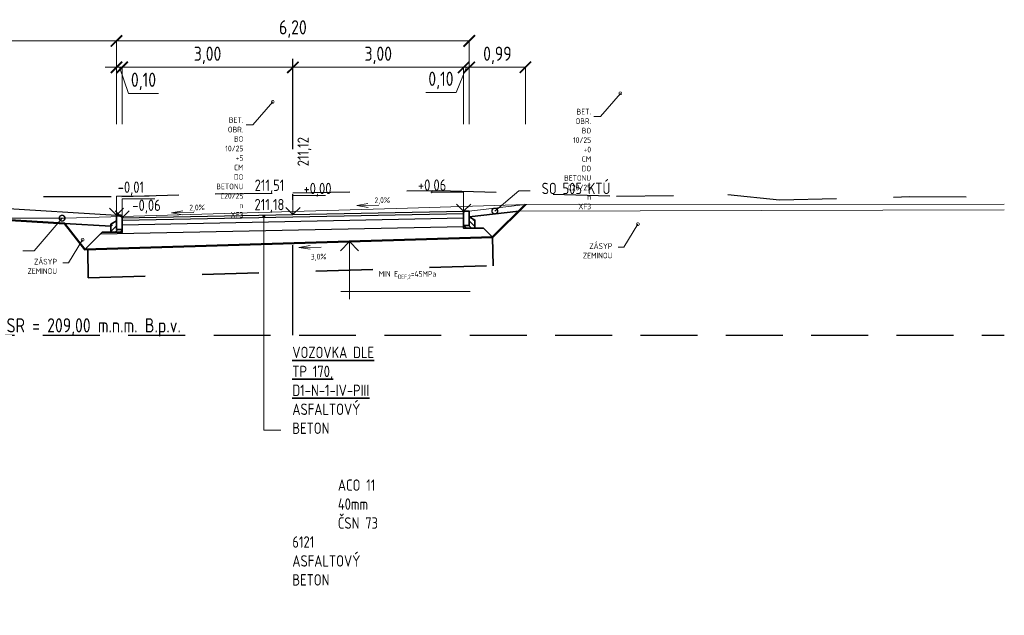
# Model space of a CAD drawing. Header units: metres. Extents: x 3405 to 3724, y 1602 to 1659.
# Tile 14 of 21: x 3473 to 3490, y 1647 to 1657. Entities that reach past the tile are written whole.
import ezdxf
from ezdxf import colors
from ezdxf.entities.mleader import LeaderData, LeaderLine
from ezdxf.enums import TextEntityAlignment as Align
from ezdxf.math import Vec2, Vec3

# ---------------------------------------------------------------- set-up
doc = ezdxf.new("R2010")
doc.units = ezdxf.units.M
doc.header["$LTSCALE"] = 0.5
for name, pattern in [('B_CARA_03', [3, 2, -1]), ('B_CARA_04', [4, 2, -2]), ('CONTINOUS', [0]), ('ČERCHOVANÁ2', [12.7, 6.35, -3.175, 0, -3.175])]:
    doc.linetypes.add(name, pattern=pattern)
doc.layers.add('RP_HTU', color=7, linetype='Continuous', lineweight=18, true_color=0x70ffff)
for name, color, linetype, lineweight in [('RP_kom_koty', 240, 'CONTINOUS', 18), ('RP_VZ_novy', 240, 'Continuous', 18), ('RP_VZ_novy_popis', 240, 'Continuous', 35), ('RP_VZ_novy_vymena_plane', 25, 'B_CARA_04', 35), ('RP_VZ_popis', 240, 'Continuous', 35), ('RP_VZ_stávající', 251, 'B_CARA_04', 25), ('Výška', 240, 'Continuous', 35)]:
    doc.layers.add(name, color=color, linetype=linetype, lineweight=lineweight)
doc.layers.add('RP_VZ_srovnavaci rovina', color=8, linetype='Continuous')
doc.styles.add('PM-Poznámka', font='isocpeur.ttf', dxfattribs={"width": 0.8})
doc.styles.add('PM_pozn', font='isocpeur.ttf', dxfattribs={"width": 0.8})
doc.styles.add('romans80', font='romans.shx', dxfattribs={"width": 0.8})
doc.dimstyles.new('PM_Poznámkový', dxfattribs={"dimscale": 0, "dimtxt": 2, "dimasz": 2, "dimexe": 0, "dimexo": 5, "dimgap": 0.6, "dimtad": 1, "dimzin": 1, "dimtxsty": 'PM-Poznámka', "dimblk": 'ARCHTICK', "dimcen": 2.5, "dimclrd": 256, "dimclre": 256, "dimclrt": 256, "dimadec": 6, "dimazin": 0, "dimtm": 1e-09, "dimtfac": 1, "dimtmove": 1, "dimatfit": 3, "dimldrblk": 'CLOSEDBLANK', "dimfxl": 10, "dimfxlon": 1, "dimtfill": 1, "dimlwd": 18, "dimlwe": 18, "dimarcsym": 0})

# ---------------------------------------------------------------- blocks, each defined once
blk = doc.blocks.new('BO06_10-25')
at = {"lineweight": 15}
h = blk.add_hatch(dxfattribs=at)
h.set_pattern_fill('ANSI35', color=256, scale=20, style=0)
h.set_pattern_definition([(45, (-200040.71, -129127.25), (-89.80256, 89.80256), []), (45, (-199950.9, -129127.25), (-89.80256, 89.80256), [158.75, -31.75, 0, -31.75])])
h.paths.add_polyline_path([(-100, -40), (-200, -98), (-200, -240), (0, -240), (0, -190), (-100, -190)])
at = {"lineweight": 35}
blk.add_lwpolyline([(-100, -190), (0, -190), (0, 40), (-20, 60), (-100, 60)], close=True, dxfattribs=at)
blk.add_lwpolyline([(0, -190), (0, -240), (-200, -240), (-200, -98), (-100, -40)], dxfattribs=at)
blk = doc.blocks.new('_DotSmall')
at = {"color": 0, "linetype": 'ByBlock', "const_width": 0.5}
blk.add_lwpolyline([(-0.0625, 0, 1), (0.0625, 0, 1)], format="xyb", close=True, dxfattribs=at)
blk = doc.blocks.new('_Dot')
at = {"color": 0, "linetype": 'ByBlock', "lineweight": -2}
blk.add_line((-0.5, 0), (-1, 0), dxfattribs=at)
at = {"color": 0, "linetype": 'ByBlock', "const_width": 0.5}
blk.add_lwpolyline([(-0.25, 0, 1), (0.25, 0, 1)], format="xyb", close=True, dxfattribs=at)
blk = doc.blocks.new('_ARCHTICK')
at = {"color": 0, "linetype": 'ByBlock', "const_width": 0.15}
blk.add_lwpolyline([(-0.5, -0.5), (0.5, 0.5)], dxfattribs=at)
blk = doc.blocks.new('*D76')
at = {"layer": 'Defpoints', "color": 0, "transparency": 16777216}
for p in [(3480.659, 1657.024), (3480.659, 1654.028), (3474.461, 1653.96)]:
    blk.add_point(p, dxfattribs=at)
at = {"layer": 'RP_kom_koty', "linetype": 'Continuous', "lineweight": 18, "transparency": 16777216}
for p, q in [((3474.461, 1656.024), (3474.461, 1657.024)), ((3474.461, 1657.024), (3480.659, 1657.024)), ((3480.659, 1656.024), (3480.659, 1657.024))]:
    blk.add_line(p, q, dxfattribs=at)
at = {"layer": 'RP_kom_koty', "lineweight": 18, "transparency": 16777216, "xscale": 0.2, "yscale": 0.2, "zscale": 0.2, "rotation": 180}
blk.add_blockref('_ARCHTICK', (3474.461, 1657.024), dxfattribs=at)
at = {"layer": 'RP_kom_koty', "lineweight": 18, "transparency": 16777216, "xscale": 0.2, "yscale": 0.2, "zscale": 0.2}
blk.add_blockref('_ARCHTICK', (3480.659, 1657.024), dxfattribs=at)
at = {"layer": 'RP_kom_koty', "lineweight": 50, "transparency": 16777216, "insert": (3477.56, 1657.234), "char_height": 0.25, "attachment_point": 5, "style": 'PM-Poznámka', "bg_fill": 3, "box_fill_scale": 1.1, "bg_fill_color": 256, "bg_fill_true_color": 13158600, "bg_fill_transparency": 0}
blk.add_mtext('6,20', dxfattribs=at)
blk = doc.blocks.new('_ClosedBlank')
at = {"color": 0, "linetype": 'ByBlock', "lineweight": -2}
for p, q in [((-1, 0.1667), (0, 0)), ((-1, 0.1667), (-1, -0.1667)), ((0, 0), (-1, -0.1667))]:
    blk.add_line(p, q, dxfattribs=at)
blk = doc.blocks.new('*D77')
at = {"layer": 'Defpoints', "color": 0, "transparency": 16777216}
for p in [(3481.646, 1656.56), (3481.646, 1654.147), (3480.659, 1654.028)]:
    blk.add_point(p, dxfattribs=at)
at = {"layer": 'RP_kom_koty', "linetype": 'Continuous', "lineweight": 18, "transparency": 16777216}
for p, q in [((3480.659, 1655.56), (3480.659, 1656.56)), ((3480.659, 1656.56), (3481.646, 1656.56)), ((3481.646, 1655.56), (3481.646, 1656.56))]:
    blk.add_line(p, q, dxfattribs=at)
at = {"layer": 'RP_kom_koty', "lineweight": 18, "transparency": 16777216, "xscale": 0.2, "yscale": 0.2, "zscale": 0.2, "rotation": 180}
blk.add_blockref('_ARCHTICK', (3480.659, 1656.56), dxfattribs=at)
at = {"layer": 'RP_kom_koty', "lineweight": 18, "transparency": 16777216, "xscale": 0.2, "yscale": 0.2, "zscale": 0.2}
blk.add_blockref('_ARCHTICK', (3481.646, 1656.56), dxfattribs=at)
at = {"layer": 'RP_kom_koty', "lineweight": 50, "transparency": 16777216, "insert": (3481.153, 1656.77), "char_height": 0.25, "attachment_point": 5, "style": 'PM-Poznámka', "bg_fill": 3, "box_fill_scale": 1.1, "bg_fill_color": 256, "bg_fill_true_color": 13158600, "bg_fill_transparency": 0}
blk.add_mtext('0,99', dxfattribs=at)
blk = doc.blocks.new('*D78')
at = {"layer": 'Defpoints', "color": 0, "transparency": 16777216}
for p in [(3477.56, 1656.56), (3477.56, 1653.97), (3474.561, 1653.91)]:
    blk.add_point(p, dxfattribs=at)
at = {"layer": 'RP_kom_koty', "linetype": 'Continuous', "lineweight": 18, "transparency": 16777216}
for p, q in [((3474.561, 1655.56), (3474.561, 1656.56)), ((3474.561, 1656.56), (3477.56, 1656.56)), ((3477.56, 1655.56), (3477.56, 1656.56))]:
    blk.add_line(p, q, dxfattribs=at)
at = {"layer": 'RP_kom_koty', "lineweight": 18, "transparency": 16777216, "xscale": 0.2, "yscale": 0.2, "zscale": 0.2, "rotation": 180}
blk.add_blockref('_ARCHTICK', (3474.561, 1656.56), dxfattribs=at)
at = {"layer": 'RP_kom_koty', "lineweight": 18, "transparency": 16777216, "xscale": 0.2, "yscale": 0.2, "zscale": 0.2}
blk.add_blockref('_ARCHTICK', (3477.56, 1656.56), dxfattribs=at)
at = {"layer": 'RP_kom_koty', "transparency": 16777216, "insert": (3476.061, 1656.77), "char_height": 0.25, "attachment_point": 5, "style": 'PM-Poznámka', "bg_fill": 3, "box_fill_scale": 1.1, "bg_fill_color": 256, "bg_fill_true_color": 13158600, "bg_fill_transparency": 0}
blk.add_mtext('3,00', dxfattribs=at)
blk = doc.blocks.new('*D79')
at = {"layer": 'Defpoints', "color": 0, "transparency": 16777216}
for p in [(3480.559, 1656.56), (3477.56, 1653.97), (3480.559, 1654.03)]:
    blk.add_point(p, dxfattribs=at)
at = {"layer": 'RP_kom_koty', "linetype": 'Continuous', "lineweight": 18, "transparency": 16777216}
for p, q in [((3477.56, 1655.56), (3477.56, 1656.56)), ((3477.56, 1656.56), (3480.559, 1656.56)), ((3480.559, 1655.56), (3480.559, 1656.56))]:
    blk.add_line(p, q, dxfattribs=at)
at = {"layer": 'RP_kom_koty', "lineweight": 18, "transparency": 16777216, "xscale": 0.2, "yscale": 0.2, "zscale": 0.2, "rotation": 180}
blk.add_blockref('_ARCHTICK', (3477.56, 1656.56), dxfattribs=at)
at = {"layer": 'RP_kom_koty', "lineweight": 18, "transparency": 16777216, "xscale": 0.2, "yscale": 0.2, "zscale": 0.2}
blk.add_blockref('_ARCHTICK', (3480.559, 1656.56), dxfattribs=at)
at = {"layer": 'RP_kom_koty', "lineweight": 50, "transparency": 16777216, "insert": (3479.06, 1656.77), "char_height": 0.25, "attachment_point": 5, "style": 'PM-Poznámka', "bg_fill": 3, "box_fill_scale": 1.1, "bg_fill_color": 256, "bg_fill_true_color": 13158600, "bg_fill_transparency": 0}
blk.add_mtext('3,00', dxfattribs=at)
blk = doc.blocks.new('Kota-hp')
at = {"lineweight": 18}
for p, q in [((0, 0), (0, 3.35)), ((0, 3.35), (5.74, 3.35))]:
    blk.add_line(p, q, dxfattribs=at)
blk.add_lwpolyline([(-1.25, 1.25), (0, 0), (1.25, 1.25)], dxfattribs=at)
at = {"layer": 'Výška', "lineweight": 50, "style": 'romans80', "width": 0.8}
blk.add_attdef('VYSKA', (1.86, 3.6), '', height=1, dxfattribs=at)
blk = doc.blocks.new('*D80')
at = {"layer": 'Defpoints', "color": 0, "transparency": 16777216}
for p in [(3474.461, 1657.024), (3465.561, 1654.497), (3474.461, 1653.91)]:
    blk.add_point(p, dxfattribs=at)
at = {"layer": 'RP_kom_koty', "linetype": 'Continuous', "lineweight": 18, "transparency": 16777216}
for p, q in [((3465.561, 1656.024), (3465.561, 1657.024)), ((3465.561, 1657.024), (3474.461, 1657.024)), ((3474.461, 1656.024), (3474.461, 1657.024))]:
    blk.add_line(p, q, dxfattribs=at)
at = {"layer": 'RP_kom_koty', "lineweight": 18, "transparency": 16777216, "xscale": 0.2, "yscale": 0.2, "zscale": 0.2, "rotation": 180}
blk.add_blockref('_ARCHTICK', (3465.561, 1657.024), dxfattribs=at)
at = {"layer": 'RP_kom_koty', "lineweight": 18, "transparency": 16777216, "xscale": 0.2, "yscale": 0.2, "zscale": 0.2}
blk.add_blockref('_ARCHTICK', (3474.461, 1657.024), dxfattribs=at)
at = {"layer": 'RP_kom_koty', "lineweight": 50, "transparency": 16777216, "insert": (3470.011, 1657.234), "char_height": 0.25, "attachment_point": 5, "style": 'PM-Poznámka', "bg_fill": 3, "box_fill_scale": 1.1, "bg_fill_color": 256, "bg_fill_true_color": 13158600, "bg_fill_transparency": 0}
blk.add_mtext('8,90', dxfattribs=at)
blk = doc.blocks.new('*D68')
at = {"layer": 'Defpoints', "color": 0, "transparency": 16777216}
for p in [(3474.461, 1653.96), (3474.561, 1653.91)]:
    blk.add_point(p, dxfattribs=at)
at = {"layer": 'RP_kom_koty', "linetype": 'Continuous', "lineweight": 18, "transparency": 16777216}
for p, q in [((3474.461, 1656.56), (3474.261, 1656.56)), ((3474.461, 1655.56), (3474.461, 1656.56)), ((3474.511, 1656.56), (3474.67, 1656.102)), ((3474.561, 1655.56), (3474.561, 1656.56)), ((3474.561, 1656.56), (3474.761, 1656.56)), ((3474.67, 1656.102), (3475.2, 1656.102))]:
    blk.add_line(p, q, dxfattribs=at)
at = {"layer": 'RP_kom_koty', "transparency": 16777216, "insert": (3474.935, 1656.312), "char_height": 0.25, "attachment_point": 5, "style": 'PM-Poznámka', "bg_fill": 3, "box_fill_scale": 1.1, "bg_fill_color": 256, "bg_fill_true_color": 13158600, "bg_fill_transparency": 0}
blk.add_mtext('0,10', dxfattribs=at)
at = {"layer": 'Defpoints', "color": 0, "transparency": 16777216}
blk.add_point((3474.561, 1656.56), dxfattribs=at)
at = {"layer": 'RP_kom_koty', "linetype": 'Continuous', "lineweight": 18, "transparency": 16777216}
blk.add_line((3474.461, 1656.56), (3474.561, 1656.56), dxfattribs=at)
blk.add_line((3474.461, 1656.56), (3474.561, 1656.56), dxfattribs=at)
at = {"layer": 'RP_kom_koty', "lineweight": 18, "transparency": 16777216, "xscale": 0.2, "yscale": 0.2, "zscale": 0.2}
blk.add_blockref('_ARCHTICK', (3474.461, 1656.56), dxfattribs=at)
at = {"layer": 'RP_kom_koty', "lineweight": 18, "transparency": 16777216, "xscale": 0.2, "yscale": 0.2, "zscale": 0.2, "rotation": 180}
blk.add_blockref('_ARCHTICK', (3474.561, 1656.56), dxfattribs=at)
blk = doc.blocks.new('*D69')
at = {"layer": 'Defpoints', "color": 0, "transparency": 16777216}
for p in [(3480.659, 1656.56), (3480.559, 1654.03), (3480.659, 1654.03)]:
    blk.add_point(p, dxfattribs=at)
at = {"layer": 'RP_kom_koty', "linetype": 'Continuous', "lineweight": 18, "transparency": 16777216}
for p, q in [((3480.559, 1656.56), (3480.359, 1656.56)), ((3480.609, 1656.56), (3480.426, 1656.119)), ((3480.559, 1655.56), (3480.559, 1656.56)), ((3480.659, 1655.56), (3480.659, 1656.56)), ((3480.659, 1656.56), (3480.859, 1656.56)), ((3480.426, 1656.119), (3479.896, 1656.119))]:
    blk.add_line(p, q, dxfattribs=at)
at = {"layer": 'RP_kom_koty', "lineweight": 50, "transparency": 16777216, "insert": (3480.161, 1656.329), "char_height": 0.25, "attachment_point": 5, "style": 'PM-Poznámka', "bg_fill": 3, "box_fill_scale": 1.1, "bg_fill_color": 256, "bg_fill_true_color": 13158600, "bg_fill_transparency": 0}
blk.add_mtext('0,10', dxfattribs=at)
at = {"layer": 'RP_kom_koty', "linetype": 'Continuous', "lineweight": 18, "transparency": 16777216}
blk.add_line((3480.559, 1656.56), (3480.659, 1656.56), dxfattribs=at)
blk.add_line((3480.559, 1656.56), (3480.659, 1656.56), dxfattribs=at)
at = {"layer": 'RP_kom_koty', "lineweight": 18, "transparency": 16777216, "xscale": 0.2, "yscale": 0.2, "zscale": 0.2}
blk.add_blockref('_ARCHTICK', (3480.559, 1656.56), dxfattribs=at)
at = {"layer": 'RP_kom_koty', "lineweight": 18, "transparency": 16777216, "xscale": 0.2, "yscale": 0.2, "zscale": 0.2, "rotation": 180}
blk.add_blockref('_ARCHTICK', (3480.659, 1656.56), dxfattribs=at)

msp = doc.modelspace()

# ---------------------------------------------------------------- linework, layer by layer
at = {"layer": 'RP_HTU'}
msp.add_lwpolyline([(3464.168, 1653.907), (3467.093, 1653.907), (3467.209, 1653.907), (3468.018, 1653.907), (3473.561, 1653.907), (3477.56, 1654.026), (3479.575, 1654.085), (3481.669, 1654.147), (3490.06, 1654.151)], dxfattribs=at)
at = {"layer": 'RP_VZ_novy', "linetype": 'ČERCHOVANÁ2', "lineweight": 30, "ltscale": 0.5}
msp.add_line((3477.56, 1651.847), (3477.56, 1657.347), dxfattribs=at)
at = {"layer": 'RP_VZ_novy', "lineweight": 25}
for p, q in [((3465.561, 1654.497), (3474.461, 1653.96)), ((3465.548, 1654.298), (3474.361, 1653.765)), ((3474.561, 1653.91), (3480.559, 1654.03)), ((3474.561, 1653.87), (3480.56, 1653.99)), ((3474.561, 1653.79), (3480.559, 1653.91)), ((3474.184, 1653.632), (3480.559, 1653.76)), ((3473.906, 1653.355), (3481.069, 1653.57))]:
    msp.add_line(p, q, dxfattribs=at)
at = {"layer": 'RP_VZ_novy', "lineweight": 30}
for p, q in [((3474.211, 1653.66), (3473.906, 1653.355)), ((3474.361, 1653.66), (3474.211, 1653.66))]:
    msp.add_line(p, q, dxfattribs=at)
at = {"layer": 'RP_VZ_novy', "lineweight": 50}
msp.add_lwpolyline([(3481.646, 1654.147), (3481.069, 1653.57), (3481.069, 1653.57), (3473.906, 1653.355), (3473.906, 1653.355), (3473.547, 1653.815), (3472.014, 1653.907), (3465.561, 1653.907), (3465.561, 1654.497)], dxfattribs=at)
at = {"layer": 'RP_VZ_novy', "lineweight": 35}
for points in [[(3480.659, 1653.932), (3480.759, 1653.874), (3480.759, 1653.732), (3480.909, 1653.732), (3481.069, 1653.572), (3481.532, 1654.032)], [(3473.547, 1653.815), (3473.906, 1653.355), (3474.211, 1653.66), (3474.361, 1653.66), (3474.361, 1653.765)]]:
    msp.add_lwpolyline(points, close=True, dxfattribs=at)
at = {"layer": 'RP_VZ_novy_popis', "lineweight": 15}
for p, q in [((3478.681, 1654.128), (3478.878, 1654.166)), ((3475.427, 1653.999), (3475.624, 1654.038)), ((3475.818, 1654.006), (3475.427, 1653.999)), ((3475.427, 1653.999), (3475.625, 1653.968)), ((3479.072, 1654.135), (3478.681, 1654.128)), ((3478.681, 1654.128), (3478.88, 1654.097)), ((3477.665, 1653.391), (3477.862, 1653.429)), ((3478.056, 1653.398), (3477.665, 1653.391)), ((3477.665, 1653.391), (3477.863, 1653.359))]:
    msp.add_line(p, q, dxfattribs=at)
at = {"layer": 'RP_VZ_novy_popis', "color": 240, "lineweight": 18}
for p, q in [((3478.554, 1653.494), (3478.394, 1653.334)), ((3478.554, 1653.494), (3478.552, 1652.481)), ((3478.554, 1653.494), (3478.714, 1653.334)), ((3478.403, 1652.618), (3480.676, 1652.617))]:
    msp.add_line(p, q, dxfattribs=at)
at = {"layer": 'RP_VZ_novy_vymena_plane'}
for p, q in [((3481.079, 1653.07), (3481.069, 1653.57)), ((3473.958, 1653.357), (3473.964, 1652.856)), ((3473.964, 1652.856), (3481.079, 1653.07))]:
    msp.add_line(p, q, dxfattribs=at)
at = {"layer": 'RP_VZ_srovnavaci rovina', "linetype": 'B_CARA_03'}
msp.add_line((3464.168, 1651.847), (3490.06, 1651.847), dxfattribs=at)
at = {"layer": 'RP_VZ_stávající'}
msp.add_lwpolyline([(3464.168, 1654.258), (3466.507, 1654.201), (3469.177, 1654.194), (3473.366, 1654.29), (3474.554, 1654.286), (3476.195, 1654.334), (3477.56, 1654.355), (3480.132, 1654.395), (3483.247, 1654.293), (3485.204, 1654.322), (3486.113, 1654.227), (3488.392, 1654.286), (3490.06, 1654.276)], dxfattribs=at)

# ---------------------------------------------------------------- block references
at = {"layer": 'RP_VZ_novy', "yscale": 0.001, "zscale": 0.001}
for p, xscale in [((3480.559, 1653.97), -0.001), ((3474.561, 1653.9), 0.001)]:
    msp.add_blockref('BO06_10-25', p, dxfattribs=dict(at, xscale=xscale))

# ---------------------------------------------------------------- texts
at = {"layer": 'RP_VZ_novy_popis', "lineweight": 15, "style": 'PM_pozn', "width": 0.8}
for s, p in [('2,0%%%', (3475.741, 1654.042)), ('2,0%%%', (3478.995, 1654.171)), ('3,0%%%', (3477.876, 1653.177))]:
    msp.add_text(s, height=0.1, rotation=1.427, dxfattribs=at).set_placement(p)
at = {"layer": 'RP_VZ_novy_popis', "color": 240, "ltscale": 0.5, "insert": (3479.575, 1652.976), "char_height": 0.1, "width": 1.10572, "attachment_point": 2, "rotation": 359.9878, "style": 'PM_pozn'}
msp.add_mtext('\\A1;MIN E{\\H0.7x;\\S^ DEF,2;}=45MPa', dxfattribs=at)
at = {"layer": 'RP_VZ_srovnavaci rovina', "linetype": 'B_CARA_03', "insert": (3474.06, 1652.147), "char_height": 0.25, "attachment_point": 2, "style": 'PM-Poznámka'}
msp.add_mtext('SR = 209,00 m.n.m. B.p.v.', dxfattribs=at)

# ---------------------------------------------------------------- leaders
at = {"layer": 'RP_HTU'}
ml = msp.add_multileader_mtext('Standard', dxfattribs=at)
ml.set_content('SO 502 PŘÍPRAVA ÚZEMÍ', color=256, style='PM-Poznámka')
ml.set_leader_properties(color=256, linetype='Continuous', lineweight=18)
ml.set_arrow_properties(name='DOTSMALL')
ml.build(insert=Vec2(0, 0))
ml.multileader.update_dxf_attribs({"text_left_attachment_type": 2, "text_right_attachment_type": 2, "dogleg_length": 2, "arrow_head_size": 0.2, "scale": 0.1})
ctx = ml.context
ctx.base_point, ctx.scale, ctx.char_height, ctx.arrow_head_size, ctx.landing_gap_size, ctx.plane_origin = Vec3(3469.951, 1653.334), 0.1, 0.2, 0.2, 0.2, Vec3(3469.322, 1654.077)
ctx.left_attachment, ctx.right_attachment, ctx.text_align_type = 2, 2, 2
notes = []
notes.append((ctx, [(1, (1, 1, 0), (3473.015, 1653.334), (-1, 0), 0.2, [(0, [(3473.505, 1653.907)], 0, [])])]))
ctx.mtext.insert, ctx.mtext.alignment, ctx.mtext.flow_direction = Vec3(3472.615, 1653.474), 3, 5
at = {"layer": 'RP_VZ_novy_popis', "ltscale": 0.5}
ml = msp.add_multileader_mtext('Standard', dxfattribs=at)
ml.set_content('\\A1;BET. OBR. BO 10/25 +0 CM^JDO BETONU  C20/25 n XF3', color=256, style='PM-Poznámka')
ml.set_leader_properties(color=256, linetype='Continuous', lineweight=18)
ml.set_arrow_properties(name='DOTSMALL')
ml.build(insert=Vec2(0, 0))
ml.multileader.update_dxf_attribs({"text_left_attachment_type": 2, "text_right_attachment_type": 2, "dogleg_length": 1, "arrow_head_size": 0.1, "scale": 0.05})
ctx = ml.context
ctx.base_point, ctx.scale, ctx.char_height, ctx.arrow_head_size, ctx.landing_gap_size, ctx.plane_origin = Vec3(3481.446, 1655.697), 0.05, 0.1, 0.1, 0.05, Vec3(3483.307, 1654.25)
ctx.left_attachment, ctx.right_attachment, ctx.text_align_type = 2, 2, 2
notes.append((ctx, [(0, (1, 1, 0), (3482.965, 1655.697), (-1, 0), 0.115, [(0, [(3483.314, 1656.102)], 0, [])])]))
ctx.mtext.insert, ctx.mtext.width, ctx.mtext.defined_height, ctx.mtext.alignment, ctx.mtext.flow_direction = Vec3(3482.8, 1655.83), 3.28048, 0.649, 3, 5
at = {"layer": 'RP_VZ_novy_popis', "lineweight": 15}
ml = msp.add_multileader_mtext('Standard', dxfattribs=at)
ml.set_content('\\A1;\\pxt15,r24,26;{\\LVOZOVKA DLE TP 170, D1-N-1-IV-PIII \\P}ASFALTOVÝ BETON^I^I^I^I^I^IACO 11 ^I^I40mm^I^IČSN 73 6121\\PASFALTOVÝ BETON^I^I^I^I^I^IACP 16 S^I80mm^I^IČSN 73 6121\\PMECH. ZPEV. KAMENIVO^I^I^I^I^I ^IMZK^I^I150mm^I^IČSN 73 6126-1, 2\\P{\\LŠTĚRKODRŤ^I^I^I^I^I^IŠD\\H0.7x;\\S^ A;\\H1.4286x;^I^I200mm^I^IČSN 73 6126-1\\P\\pt44;}CELKEM ^IMIN. 470mm{\\C34;^I }^I\\P\\ptz;\\PVÝMĚNA PODLOŽÍ V TL. 500 MM POD ÚROVEŇ ZEMNÍ PLÁNĚ - DRCENÉ KAMENIVO FR. 0-63', color=256, style='PM_pozn')
ml.set_leader_properties(color=256, linetype='Continuous', lineweight=15)
ml.set_arrow_properties(name='DOT')
ml.build(insert=Vec2(0, 0))
ml.multileader.update_dxf_attribs({"text_left_attachment_type": 2, "text_right_attachment_type": 2, "dogleg_length": 3, "arrow_head_size": 0.05, "scale": 0.1})
ctx = ml.context
ctx.base_point, ctx.scale, ctx.char_height, ctx.arrow_head_size, ctx.landing_gap_size, ctx.plane_origin = Vec3(3477.35, 1650.179), 0.1, 0.2, 0.05, 0.2, Vec3(3477.05, 1647.29)
ctx.left_attachment, ctx.right_attachment = 2, 2
notes.append((ctx, [(0, (1, 1, 0), (3477.05, 1650.179), (1, 0), 0.3, [(0, [(3477.05, 1653.942)], 0, [])])]))
ctx.mtext.insert, ctx.mtext.width, ctx.mtext.flow_direction = Vec3(3477.55, 1651.646), 16.00771, 5
at = {"layer": 'RP_VZ_popis'}
ml = msp.add_multileader_mtext('Standard', dxfattribs=at)
ml.set_content('\\A1;ZÁSYP ZEMINOU', color=256, style='PM-Poznámka')
ml.set_leader_properties(color=256, linetype='Continuous', lineweight=18)
ml.set_arrow_properties(name='DOTSMALL')
ml.build(insert=Vec2(0, 0))
ml.multileader.update_dxf_attribs({"text_left_attachment_type": 2, "text_right_attachment_type": 2, "dogleg_length": 2, "arrow_head_size": 0.1, "scale": 0.05})
ctx = ml.context
ctx.base_point, ctx.scale, ctx.char_height, ctx.arrow_head_size, ctx.landing_gap_size, ctx.plane_origin = Vec3(3482.298, 1653.396), 0.05, 0.1, 0.1, 0.1, Vec3(3483.617, 1651.949)
ctx.left_attachment, ctx.right_attachment, ctx.text_align_type = 2, 2, 2
notes.append((ctx, [(0, (1, 1, 0), (3483.374, 1653.396), (-1, 0), 0.1, [(0, [(3483.623, 1653.801)], 0, [])])]))
ctx.mtext.insert, ctx.mtext.width, ctx.mtext.alignment, ctx.mtext.flow_direction = Vec3(3483.174, 1653.466), 3.42468, 3, 5
ml = msp.add_multileader_mtext('Standard', dxfattribs=at)
ml.set_content('\\A1;ZÁSYP ZEMINOU', color=256, style='PM-Poznámka')
ml.set_leader_properties(color=256, linetype='Continuous', lineweight=18)
ml.set_arrow_properties(name='DOTSMALL')
ml.build(insert=Vec2(0, 0))
ml.multileader.update_dxf_attribs({"text_left_attachment_type": 2, "text_right_attachment_type": 2, "dogleg_length": 2, "arrow_head_size": 0.1, "scale": 0.05})
ctx = ml.context
ctx.base_point, ctx.scale, ctx.char_height, ctx.arrow_head_size, ctx.landing_gap_size, ctx.plane_origin = Vec3(3472.54, 1653.122), 0.05, 0.1, 0.1, 0.1, Vec3(3473.858, 1651.675)
ctx.left_attachment, ctx.right_attachment, ctx.text_align_type = 2, 2, 2
notes.append((ctx, [(0, (1, 1, 0), (3473.616, 1653.122), (-1, 0), 0.1, [(0, [(3473.865, 1653.527)], 0, [])])]))
ctx.mtext.insert, ctx.mtext.width, ctx.mtext.alignment, ctx.mtext.flow_direction = Vec3(3473.416, 1653.192), 3.42468, 3, 5
for ctx, leaders in notes:
    for number, flags, end, landing, length, lines in leaders:
        leader = LeaderData()
        leader.index, (leader.has_last_leader_line, leader.has_dogleg_vector, leader.attachment_direction) = number, flags
        leader.last_leader_point, leader.dogleg_vector, leader.dogleg_length = Vec3(end), Vec3(landing), length
        for number, points, colour, breaks in lines:
            line = LeaderLine()
            line.index, line.vertices, line.color, line.breaks = number, Vec3.list(points), colors.encode_raw_color(colour), breaks
            leader.lines.append(line)
        ctx.leaders.append(leader)

# ---------------------------------------------------------------- next in the draw order: dimensions: what is measured, and where the dimension line sits
at = {"layer": 'RP_kom_koty', "lineweight": 50}
dim = msp.add_linear_dim(base=(3480.659, 1657.024), p1=(3474.461, 1653.96), p2=(3480.659, 1654.028), dimstyle='PM_Poznámkový', override={"dimscale": 0, "dimtxt": 2.5, "dimtix": 0, "dimtofl": 1, "dimtmove": 1, "dimatfit": 3}, dxfattribs=at)
dim.commit()
dim.dimension.update_dxf_attribs({"geometry": '*D76', "text_midpoint": (3477.56, 1657.234)})

# ---------------------------------------------------------------- next in the draw order: dimensions: what is measured, and where the dimension line sits
at = {"layer": 'RP_kom_koty'}
dim = msp.add_linear_dim(base=(3477.56, 1656.56), p1=(3474.561, 1653.91), p2=(3477.56, 1653.97), dimstyle='PM_Poznámkový', override={"dimscale": 0, "dimtxt": 2.5, "dimtix": 0, "dimtofl": 1, "dimtmove": 1, "dimatfit": 3}, dxfattribs=at)
dim.commit()
dim.dimension.update_dxf_attribs({"geometry": '*D78', "text_midpoint": (3476.061, 1656.77)})
at = {"layer": 'RP_kom_koty', "lineweight": 50}
dim = msp.add_linear_dim(base=(3481.646, 1656.56), p1=(3480.659, 1654.028), p2=(3481.646, 1654.147), dimstyle='PM_Poznámkový', override={"dimscale": 0, "dimtxt": 2.5, "dimtix": 0, "dimtofl": 1, "dimtmove": 1, "dimatfit": 3}, dxfattribs=at)
dim.commit()
dim.dimension.update_dxf_attribs({"geometry": '*D77', "text_midpoint": (3481.153, 1656.77)})

# ---------------------------------------------------------------- next in the draw order: linework, layer by layer
at = {"layer": 'RP_HTU'}
for points in [[(3481.646, 1654.147), (3490.06, 1654.151)], [(3481.532, 1654.032), (3490.06, 1654.051)]]:
    msp.add_lwpolyline(points, dxfattribs=at)

# ---------------------------------------------------------------- next in the draw order: block references
at = {"layer": 'RP_VZ_popis', "lineweight": 50}
ref = msp.add_blockref('Kota-hp', (3474.561, 1653.91), dxfattribs=dict(at, xscale=0.1, yscale=0.1, zscale=0.1))
ref.add_attrib('VYSKA', '-0,06', (3474.739, 1654.034), dxfattribs={"layer": 'Výška', "lineweight": 50, "height": 0.2, "style": 'PM-Poznámka', "width": 0.8})

# ---------------------------------------------------------------- next in the draw order: dimensions: what is measured, and where the dimension line sits
at = {"layer": 'RP_kom_koty', "lineweight": 50}
dim = msp.add_linear_dim(base=(3480.559, 1656.56), p1=(3477.56, 1653.97), p2=(3480.559, 1654.03), dimstyle='PM_Poznámkový', override={"dimscale": 0, "dimtxt": 2.5, "dimtix": 0, "dimtofl": 1, "dimtmove": 1, "dimatfit": 3}, dxfattribs=at)
dim.commit()
dim.dimension.update_dxf_attribs({"geometry": '*D79', "text_midpoint": (3479.06, 1656.77)})

# ---------------------------------------------------------------- next in the draw order: leaders
at = {"layer": 'RP_HTU', "lineweight": 25}
ml = msp.add_multileader_mtext('Standard', dxfattribs=at)
ml.set_content('SO 505 KTÚ', color=256, style='PM-Poznámka')
ml.set_leader_properties(color=256, linetype='Continuous', lineweight=18)
ml.set_arrow_properties(name='DOTSMALL')
ml.build(insert=Vec2(0, 0))
ml.multileader.update_dxf_attribs({"text_left_attachment_type": 2, "text_right_attachment_type": 2, "dogleg_length": 2, "arrow_head_size": 0.2, "scale": 0.1})
ctx = ml.context
ctx.base_point, ctx.scale, ctx.char_height, ctx.arrow_head_size, ctx.landing_gap_size, ctx.plane_origin = Vec3(3481.732, 1654.39), 0.1, 0.2, 0.2, 0.2, Vec3(3481.689, 1655.403)
ctx.left_attachment, ctx.right_attachment = 2, 2
notes = []
notes.append((ctx, [(0, (1, 1, 0), (3481.532, 1654.39), (1, 0), 0.2, [(0, [(3481.108, 1654.032)], 0, [])])]))
ctx.mtext.insert, ctx.mtext.flow_direction = Vec3(3481.932, 1654.53), 5
at = {"layer": 'RP_VZ_novy_popis', "ltscale": 0.5}
ml = msp.add_multileader_mtext('Standard', dxfattribs=at)
ml.set_content('\\A1;BET. OBR. BO 10/25 +5 CM^JDO BETONU  C20/25 n XF3', color=256, style='PM-Poznámka')
ml.set_leader_properties(color=256, linetype='Continuous', lineweight=18)
ml.set_arrow_properties(name='DOTSMALL')
ml.build(insert=Vec2(0, 0))
ml.multileader.update_dxf_attribs({"text_left_attachment_type": 2, "text_right_attachment_type": 2, "dogleg_length": 1, "arrow_head_size": 0.1, "scale": 0.05})
ctx = ml.context
ctx.base_point, ctx.scale, ctx.char_height, ctx.arrow_head_size, ctx.landing_gap_size, ctx.plane_origin = Vec3(3475.336, 1655.548), 0.05, 0.1, 0.1, 0.05, Vec3(3477.198, 1654.102)
ctx.left_attachment, ctx.right_attachment, ctx.text_align_type = 2, 2, 2
notes.append((ctx, [(0, (1, 1, 0), (3476.856, 1655.548), (-1, 0), 0.115, [(0, [(3477.205, 1655.953)], 0, [])])]))
ctx.mtext.insert, ctx.mtext.width, ctx.mtext.defined_height, ctx.mtext.alignment, ctx.mtext.flow_direction = Vec3(3476.69, 1655.682), 2.63461, 0.649, 3, 5
for ctx, leaders in notes:
    for number, flags, end, landing, length, lines in leaders:
        leader = LeaderData()
        leader.index, (leader.has_last_leader_line, leader.has_dogleg_vector, leader.attachment_direction) = number, flags
        leader.last_leader_point, leader.dogleg_vector, leader.dogleg_length = Vec3(end), Vec3(landing), length
        for number, points, colour, breaks in lines:
            line = LeaderLine()
            line.index, line.vertices, line.color, line.breaks = number, Vec3.list(points), colors.encode_raw_color(colour), breaks
            leader.lines.append(line)
        ctx.leaders.append(leader)

# ---------------------------------------------------------------- next in the draw order: linework, layer by layer
at = {"layer": 'RP_HTU'}
msp.add_line((3480.659, 1654.03), (3481.646, 1654.147), dxfattribs=at)

# ---------------------------------------------------------------- next in the draw order: block references
at = {"layer": 'RP_VZ_popis', "lineweight": 50}
ref = msp.add_blockref('Kota-hp', (3477.56, 1653.97), dxfattribs=dict(at, xscale=0.1, yscale=0.1, zscale=0.1))
ref.add_attrib('VYSKA', '+0,00', (3477.746, 1654.329), dxfattribs={"layer": 'Výška', "lineweight": 50, "height": 0.2, "style": 'PM-Poznámka', "width": 0.8})
ref = msp.add_blockref('Kota-hp', (3480.559, 1654.03), dxfattribs=dict(at, xscale=-0.1, yscale=0.1, zscale=0.1))
ref.add_attrib('VYSKA', '+0,06', (3479.757, 1654.389), dxfattribs={"layer": 'Výška', "lineweight": 50, "height": 0.2, "style": 'PM-Poznámka', "width": 0.8})

# ---------------------------------------------------------------- next in the draw order: texts
at = {"layer": 'RP_HTU', "style": 'PM_pozn', "width": 0.8}
msp.add_text('211,18', height=0.2, dxfattribs=at).set_placement((3476.885, 1653.986), align=Align.BOTTOM_LEFT)
at = {"layer": 'RP_VZ_popis', "style": 'PM_pozn', "width": 0.8}
msp.add_text('211,12', height=0.2, rotation=90, dxfattribs=at).set_placement((3477.9, 1654.82), align=Align.BOTTOM_LEFT)
at = {"layer": 'RP_VZ_stávající', "style": 'PM_pozn', "width": 0.8}
msp.add_text('211,51', height=0.2, dxfattribs=at).set_placement((3476.888, 1654.326), align=Align.BOTTOM_LEFT)

# ---------------------------------------------------------------- next in the draw order: dimensions: what is measured, and where the dimension line sits
at = {"layer": 'RP_kom_koty', "lineweight": 50}
dim = msp.add_linear_dim(base=(3474.461, 1657.024), p1=(3465.561, 1654.497), p2=(3474.461, 1653.91), dimstyle='PM_Poznámkový', override={"dimscale": 0, "dimtxt": 2.5, "dimtix": 0, "dimtofl": 1, "dimtmove": 1, "dimatfit": 3}, dxfattribs=at)
dim.commit()
dim.dimension.update_dxf_attribs({"geometry": '*D80', "text_midpoint": (3470.011, 1657.234)})

# ---------------------------------------------------------------- next in the draw order: dimensions: what is measured, and where the dimension line sits
at = {"layer": 'RP_kom_koty'}
dim = msp.add_linear_dim(base=(3474.561, 1656.56), p1=(3474.461, 1653.96), p2=(3474.561, 1653.91), dimstyle='PM_Poznámkový', override={"dimscale": 0, "dimtxt": 2.5, "dimtix": 0, "dimtofl": 1, "dimtmove": 1, "dimatfit": 3}, dxfattribs=at)
dim.commit()
dim.dimension.update_dxf_attribs({"geometry": '*D68', "text_midpoint": (3474.73, 1656.102), "dimtype": 160})
at = {"layer": 'RP_kom_koty', "lineweight": 50}
dim = msp.add_linear_dim(base=(3480.659, 1656.56), p1=(3480.559, 1654.03), p2=(3480.659, 1654.03), dimstyle='PM_Poznámkový', override={"dimscale": 0, "dimtxt": 2.5, "dimtix": 0, "dimtofl": 1, "dimtmove": 1, "dimatfit": 3}, dxfattribs=at)
dim.commit()
dim.dimension.update_dxf_attribs({"geometry": '*D69', "text_midpoint": (3480.366, 1656.119), "dimtype": 160})

# ---------------------------------------------------------------- next in the draw order: block references
at = {"layer": 'RP_VZ_popis', "lineweight": 50}
ref = msp.add_blockref('Kota-hp', (3474.461, 1653.96), dxfattribs=dict(at, xscale=0.1, yscale=0.1, zscale=0.1))
ref.add_attrib('VYSKA', '-0,01', (3474.482, 1654.352), dxfattribs={"layer": 'Výška', "lineweight": 50, "height": 0.2, "style": 'PM-Poznámka', "width": 0.8})

doc.saveas('drawing.dxf')
